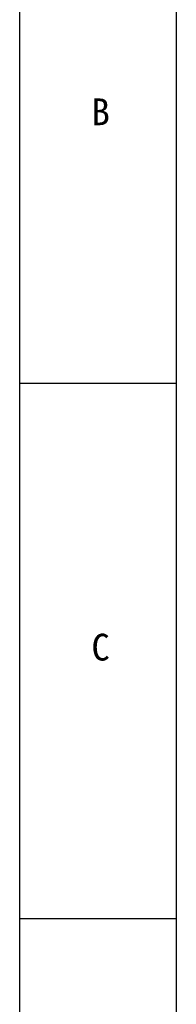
# Model space of a CAD drawing. Header units: millimetres. Extents: x -47 to 199, y -56 to 203.
# Tile 2 of 157: x -47 to -37, y 3 to 63. Entities that reach past the tile are written whole.
import ezdxf

# ---------------------------------------------------------------- set-up
doc = ezdxf.new("R2010")
doc.units = ezdxf.units.MM
doc.header["$LTSCALE"] = 1.21
doc.header["$MEASUREMENT"] = 0
doc.layers.add('____-____46_DXF_FORMAT', color=7, linetype='CONTINUOUS')
doc.styles.add('TEXTSTYLE_2', font='simsun.ttc')

msp = doc.modelspace()

# ---------------------------------------------------------------- linework, layer by layer
at = {"layer": '____-____46_DXF_FORMAT', "color": 4, "linetype": 'Continuous'}
for p, q in [((-46.588, -56.311), (-46.588, 108.816)), ((-37.153, 104.868), (-37.153, -52.38)), ((-37.153, 40.687), (-46.588, 40.687)), ((-37.153, 8.354), (-46.588, 8.354))]:
    msp.add_line(p, q, dxfattribs=at)

# ---------------------------------------------------------------- texts
at = {"layer": '____-____46_DXF_FORMAT', "color": 4, "linetype": 'Continuous', "char_height": 1.617, "width": 1.61664, "attachment_point": 1, "line_spacing_factor": 0.9, "style": 'TEXTSTYLE_2', "bg_fill": 2}
for s, insert in [('B', (-42.255, 57.905)), ('C', (-42.264, 25.572))]:
    msp.add_mtext(s, dxfattribs=dict(at, insert=insert))

doc.saveas('drawing.dxf')
